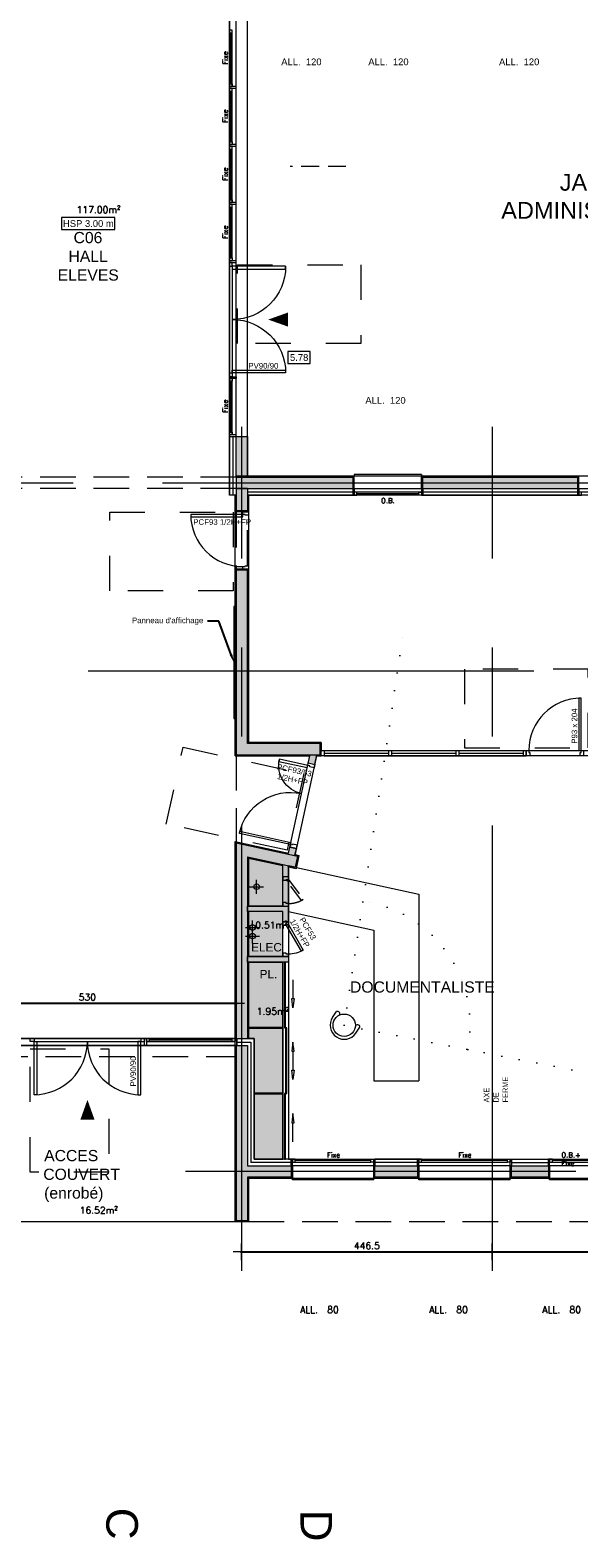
# Model space of a CAD drawing. Header units: metres. Extents: x 7788 to 81588, y -12566 to 39820.
# Tile 9 of 16: x 52451 to 62219, y -12566 to 14314. Entities that reach past the tile are written whole.
import ezdxf
from ezdxf import colors
from ezdxf.entities.mleader import LeaderData, LeaderLine
from ezdxf.enums import TextEntityAlignment as Align
from ezdxf.math import Vec2, Vec3

# ---------------------------------------------------------------- set-up
doc = ezdxf.new("R2010")
doc.units = ezdxf.units.M
doc.header["$LTSCALE"] = 50
for name, pattern in [('AXES', [50.8, 31.75, -6.35, 6.35, -6.35]), ('CACHE', [9.525, 6.35, -3.175]), ('INTERROMPU', [19.05, 12.7, -6.35]), ('PLURIELLE', [0.5, 0.25, -0.25]), ('POINTILLE', [6.35, 0, -6.35])]:
    doc.linetypes.add(name, pattern=pattern)
doc.layers.get('0').update_dxf_attribs({"lineweight": 0})
doc.layers.get('DefPoints').update_dxf_attribs({"lineweight": 0})
for name, color, linetype, lineweight in [('0_13 - Appareillage', 150, 'Continuous', 0), ('C-COUPES', 10, 'Continuous', 0), ('D-CLDIST', 3, 'Continuous', 0), ('D-CLDOUB', 2, 'Continuous', 0), ('D-ISOLAT', 104, 'Continuous', 0), ('E-ECLAIRAGE+ALIM. ELEC', 11, 'Continuous', 0), ('E-MOBIL', 43, 'Continuous', 0), ('F-FANCE TELECOM', 112, 'FT', 0), ('H-CLOISON', 20, 'Continuous', 0), ('H-FXPLAF', 6, 'Continuous', 0), ('H-PAROIS', 9, 'Continuous', 0), ('O-MENUISEXT', 1, 'Continuous', 0), ('O-MENUISINT', 6, 'Continuous', 0), ('P-PLAF. PLACO', 60, 'Continuous', 0), ('P-PLOMBERIE', 5, 'ELECTRICITE', 0), ('R-ACCESSIBILITE PMR', 202, 'Continuous', 0), ('R-COT50', 7, 'Continuous', 0), ('R-TEXTE1', 7, 'Continuous', 0), ('R-TEXTE2', 1, 'Continuous', 0), ('S-AXESTR', 1, 'AXES', 0), ('S-ELTVUS', 195, 'Continuous', 0), ('S-MACON', 4, 'Continuous', 0), ('S-POUTRE', 8, 'INTERROMPU', 0), ('T-DIVERS', 52, 'Continuous', 0), ('T-TEXTE SURFACE', 31, 'Continuous', 0), ('V-ENDUIT', 3, 'Continuous', 0)]:
    doc.layers.add(name, color=color, linetype=linetype, lineweight=lineweight)
doc.layers.add('SU-SURHAB', color=21, linetype='Continuous', lineweight=0, plot=False)
doc.layers.add('SU-SURHOB', color=225, linetype='Continuous', lineweight=0, plot=False)
doc.styles.add('AAP Fort', font='swiss.ttf')
doc.styles.add('Cotation', font='Romans.shx')
doc.styles.add('TEXTE', font='ARIALN.TTF')
doc.linetypes.add('ELE', pattern='A,12.7,-5.08,["ELE",Standard,S=2.54,R=0,X=-2.54,Y=-1.27],-6.35', length=24.13)
doc.linetypes.add('ELECTRICITE', pattern='A,12.7,-5.08,["EL",Standard,S=2.54,R=0,X=-2.54,Y=-1.27],-5.08', length=22.86)
doc.linetypes.add('FT', pattern='A,12.7,-5.08,["FT",Standard,S=2.54,R=0,X=-2.54,Y=-1.27],-5.08', length=22.86)
doc.linetypes.add('ISOLATION', pattern='A,0.00254,-2.54,[134,ltypeshp.shx,S=2.54,R=0,X=-2.54,Y=0],-5.08,[134,ltypeshp.shx,S=2.54,R=180,X=2.54,Y=0],-2.54', length=10.16254)
doc.dimstyles.new('COT50', dxfattribs={"dimscale": 0, "dimtxt": 120, "dimasz": 10, "dimexe": 1.25, "dimexo": 0.625, "dimgap": 50, "dimtad": 1, "dimdec": 1, "dimlfac": 0.1, "dimrnd": 0.5, "dimdsep": 46, "dimtxsty": 'Cotation', "dimblk1": 'POINTCOT', "dimblk2": 'POINTCOT', "dimsah": 1, "dimcen": 150, "dimse1": 1, "dimse2": 1, "dimadec": 0, "dimazin": 0, "dimtfac": 1, "dimtdec": 1, "dimtix": 1, "dimtmove": 2, "dimatfit": 3, "dimldrblk": 'POINTCOT', "dimfxl": 1, "dimtolj": 1, "dimarcsym": 0})

# ---------------------------------------------------------------- blocks, each defined once
blk = doc.blocks.new('Pext_140')
for points in [[(-197, 0), (-192, 0), (-192, 95), (-197, 95)], [(-7, 0), (-12, 0), (-12, 95), (-7, 95)], [(-204, -5), (-197, -5), (-197, 0), (-204, 0)], [(0, -5), (-7, -5), (-7, 0), (0, 0)]]:
    blk.add_lwpolyline(points, close=True)
for centre, start, end in [((-197, 0), 0, 90), ((-7, 0), 90, 180)]:
    blk.add_arc(centre, 95, start, end)
blk = doc.blocks.new('Pint_Cloison10_93')
for points in [[(-8.5, 0), (-4.5, 0), (-4.5, 93), (-8.5, 93)], [(-96, -10), (-102, -10), (-102, 0), (-97.5, 0), (-97.5, -4), (-96, -4)]]:
    blk.add_lwpolyline(points, close=True)
blk.add_lwpolyline([(0, -10), (-6, -10), (-6, -4), (-4.5, -4), (-4.5, 0), (0, 0), (0, -10)])
at = {"ltscale": 25}
blk.add_arc((-4.5, 0), 93, 90, 180, dxfattribs=at)
blk = doc.blocks.new('Pint_Cloison12_93+53')
for points in [[(-8.5, 0), (-4.5, 0), (-4.5, 93), (-8.5, 93)], [(-145, 0), (-149, 0), (-149, 51.5), (-145, 51.5)]]:
    blk.add_lwpolyline(points, close=True)
for points in [[(-153.5, -12), (-147.5, -12), (-147.5, -4), (-149, -4), (-149, 0), (-153.5, 0), (-153.5, -12)], [(0, -12), (-6, -12), (-6, -4), (-4.5, -4), (-4.5, 0), (0, 0), (0, -12)]]:
    blk.add_lwpolyline(points)
for centre, radius, start, end in [((-4.5, 0), 93, 90, 180), ((-149, 0), 51.5, 0, 90)]:
    blk.add_arc(centre, radius, start, end)
blk = doc.blocks.new('Pint_Cloison10_53')
for points in [[(-6.5, -3.5), (-4.5, 0), (-50.4, 26.5), (-52.4, 23)], [(-56, -10), (-62, -10), (-62, 0), (-57.5, 0), (-57.5, -4), (-56, -4)]]:
    blk.add_lwpolyline(points, close=True)
blk.add_lwpolyline([(0, -10), (-6, -10), (-6, -4), (-4.5, -4), (-4.5, 0), (0, 0), (0, -10)])
blk.add_arc((-4.5, 0), 53, 150, 180)
blk = doc.blocks.new('D-FLECH3')
for p, q in [((-50.1, 0), (-33.6, 2.1)), ((-33.6, -2.1), (-50.1, 0)), ((-33.6, 2.1), (-33.6, -2.1)), ((0, 0), (-33.6, 0))]:
    blk.add_line(p, q)
blk = doc.blocks.new('POINTCOT')
for p, q in [((0, 15), (0, -15)), ((-15, 0), (15, 0))]:
    blk.add_line(p, q)
at = {"const_width": 2.5}
blk.add_lwpolyline([(-1.3, 0, 1), (1.3, 0, 1)], format="xyb", close=True, dxfattribs=at)
blk = doc.blocks.new('*D380')
at = {"color": 0, "lineweight": -2}
blk.add_line((56224, -7468), (60667, -7468), dxfattribs=at)
at = {"layer": 'DefPoints', "color": 0}
for p in [(56214, -7343), (60677, -7343), (60677, -7468)]:
    blk.add_point(p, dxfattribs=at)
at = {"color": 0, "lineweight": -2, "xscale": 10, "yscale": 10, "zscale": 10, "rotation": 180}
blk.add_blockref('POINTCOT', (56214, -7468), dxfattribs=at)
at = {"color": 0, "lineweight": -2, "xscale": 10, "yscale": 10, "zscale": 10}
blk.add_blockref('POINTCOT', (60677, -7468), dxfattribs=at)
at = {"color": 0, "insert": (58445, -7358), "char_height": 120, "attachment_point": 5, "style": 'Cotation'}
blk.add_mtext('\\A1;446.5', dxfattribs=at)
blk = doc.blocks.new('*D381')
at = {"color": 0, "lineweight": -2}
blk.add_line((60687, -7468), (65038, -7468), dxfattribs=at)
at = {"layer": 'DefPoints', "color": 0}
for p in [(65048, -4739), (60677, -7343), (65048, -7468)]:
    blk.add_point(p, dxfattribs=at)
at = {"color": 0, "lineweight": -2, "xscale": 10, "yscale": 10, "zscale": 10, "rotation": 180}
blk.add_blockref('POINTCOT', (60677, -7468), dxfattribs=at)
at = {"color": 0, "lineweight": -2, "xscale": 10, "yscale": 10, "zscale": 10}
blk.add_blockref('POINTCOT', (65048, -7468), dxfattribs=at)
at = {"color": 0, "insert": (62862, -7358), "char_height": 120, "attachment_point": 5, "style": 'Cotation'}
blk.add_mtext('\\A1;437', dxfattribs=at)
blk = doc.blocks.new('*D638')
at = {"layer": 'DefPoints', "color": 0}
for p in [(56119, -3036), (50819, -3666), (56119, -3666)]:
    blk.add_point(p, dxfattribs=at)
at = {"layer": 'R-COT50', "color": 0, "lineweight": -2}
blk.add_line((50829, -3036), (56109, -3036), dxfattribs=at)
at = {"layer": 'R-COT50', "color": 0, "lineweight": -2, "xscale": 10, "yscale": 10, "zscale": 10, "rotation": 180}
blk.add_blockref('POINTCOT', (50819, -3036), dxfattribs=at)
at = {"layer": 'R-COT50', "color": 0, "lineweight": -2, "xscale": 10, "yscale": 10, "zscale": 10}
blk.add_blockref('POINTCOT', (56119, -3036), dxfattribs=at)
at = {"layer": 'R-COT50', "color": 0, "insert": (53469, -2926), "char_height": 120, "attachment_point": 5, "style": 'Cotation'}
blk.add_mtext('\\A1;530', dxfattribs=at)

msp = doc.modelspace()

# ---------------------------------------------------------------- hatches: boundary and pattern name
at = {"layer": 'H-CLOISON'}
h = msp.add_hatch(color=256, dxfattribs=at)
h.dxf.hatch_style = 1
h.paths.add_polyline_path([(57555.89, 1394.27), (57433.07, 1394.27), (57401.53, 1249.52), (57518.77, 1223.97)])
h.paths.add_polyline_path([(57191.95, -275.83), (57074.7, -250.28), (57047.02, -377.3), (57164.27, -402.85)])
h.paths.add_polyline_path([(57049.13, -582.45), (56949.13, -560.66), (56949.13, -781.14), (57049.13, -781.14)])
h.paths.add_polyline_path([(56319.13, -2203.58), (56319.13, -2303.58), (57049.13, -2303.58), (57049.13, -2203.58)])
h = msp.add_hatch(color=256, dxfattribs=at)
h.dxf.hatch_style = 1
h.paths.add_polyline_path([(57009.13, -1256.14), (57009.13, -1241.14), (56949.13, -1241.14), (56949.13, -1301.14), (57049.13, -1301.14), (57049.13, -1256.14)])
h.paths.add_polyline_path([(57049.13, -893.07), (57014.49, -846.14), (57049.13, -826.14), (57009.13, -826.14), (57009.13, -841.14), (56949.13, -841.14), (56949.13, -1241.14), (57009.13, -1241.14), (57009.13, -1256.14), (57049.13, -1256.14)])
h.paths.add_polyline_path([(57009.13, -826.14), (57049.13, -826.14), (57049.13, -781.14), (56949.13, -781.14), (56949.13, -841.14), (57009.13, -841.14)])
h = msp.add_hatch(color=256, dxfattribs=at)
h.dxf.hatch_style = 1
h.paths.add_polyline_path([(57049.13, -826.14), (57014.49, -846.14), (57049.13, -893.07)])
h = msp.add_hatch(color=256, dxfattribs=at)
h.dxf.hatch_style = 1
h.paths.add_polyline_path([(56949.13, -1401.14), (56949.13, -1583.58), (57049.13, -1583.58), (57049.13, -1301.14), (56949.13, -1301.14), (56319.13, -1301.14), (56319.13, -1401.14)])
at = {"layer": 'H-PAROIS'}
h = msp.add_hatch(color=158, dxfattribs=at)
h.dxf.hatch_style = 1
h.paths.add_polyline_path([(56319.13, 7069.27), (56119.13, 7069.27), (56119.13, 6364.27), (56319.13, 6364.27)])
h = msp.add_hatch(color=158, dxfattribs=at)
h.dxf.hatch_style = 1
h.paths.add_polyline_path([(56119.13, 6344.27), (56119.13, 6144.27), (58199.13, 6144.27), (58199.13, 6344.27)])
h = msp.add_hatch(color=158, dxfattribs=at)
h.dxf.hatch_style = 1
h.paths.add_polyline_path([(59439.13, 6344.27), (59439.13, 6144.27), (62199.13, 6144.27), (62199.13, 6344.27)])
h = msp.add_hatch(color=158, dxfattribs=at)
h.dxf.hatch_style = 1
h.paths.add_polyline_path([(56119.13, 5744.27), (56319.13, 5744.27), (56319.13, 6144.27), (56119.13, 6144.27)])
h = msp.add_hatch(color=158, dxfattribs=at)
h.dxf.hatch_style = 1
h.paths.add_polyline_path([(56119.13, 1394.27), (57614.27, 1394.27), (57614.27, 1594.27), (56319.13, 1594.27), (56319.13, 4684.27), (56119.13, 4684.27)])
h = msp.add_hatch(color=158, dxfattribs=at)
h.dxf.hatch_style = 1
h.paths.add_polyline_path([(56319.13, -423.38), (57170.54, -608.91), (57213.12, -413.5), (56119.13, -175.1), (56119.13, -3665.73), (56319.13, -3665.73)])
h = msp.add_hatch(color=158, dxfattribs=at)
h.dxf.hatch_style = 1
h.paths.add_polyline_path([(56319.13, -3785.73), (56119.13, -3785.73), (56119.13, -6905.73), (56319.13, -6905.73), (56319.13, -6135.73), (57099.13, -6135.73), (57099.13, -5935.73), (56319.13, -5935.73)])
h = msp.add_hatch(color=158, dxfattribs=at)
h.dxf.hatch_style = 1
h.paths.add_polyline_path([(58589.13, -5935.73), (58589.13, -6135.73), (59349.13, -6135.73), (59349.13, -5935.73)])
h = msp.add_hatch(color=158, dxfattribs=at)
h.dxf.hatch_style = 1
h.paths.add_polyline_path([(61679.12, -6135.73), (61679.12, -5935.73), (61019.12, -5935.73), (61019.12, -6135.73)])
at = {"layer": 'P-PLAF. PLACO'}
h = msp.add_hatch(color=253, dxfattribs=at)
h.dxf.hatch_style = 1
h.paths.add_polyline_path([(56949.13, -1301.14), (56949.13, -581.13), (56339.13, -448.2), (56339.13, -1301.14)])
h = msp.add_hatch(color=253, dxfattribs=at)
h.dxf.hatch_style = 1
h.paths.add_polyline_path([(56339.13, -2203.58), (56949.13, -2203.58), (56949.13, -1401.14), (56339.13, -1401.14)])
h = msp.add_hatch(color=253, dxfattribs=at)
h.dxf.hatch_style = 1
h.paths.add_polyline_path([(56339.13, -3665.73), (56439.13, -3665.73), (56439.13, -5815.73), (56949.13, -5815.73), (56949.13, -2303.58), (56339.13, -2303.58)])

# ---------------------------------------------------------------- linework, layer by layer
at = {"layer": '0_13 - Appareillage'}
for p in [(56949.13, -3474.29), (56949.13, -4645.01)]:
    msp.add_point(p, dxfattribs=at)
at = {"layer": 'D-CLDIST'}
for p, q in [((57401.53, 1249.52), (57433.07, 1394.27)), ((57433.07, 1394.27), (57555.89, 1394.27)), ((57518.77, 1223.97), (57555.89, 1394.27)), ((57401.53, 1249.52), (57518.77, 1223.97)), ((57047.02, -377.3), (57074.7, -250.28)), ((57191.95, -275.83), (57074.7, -250.28)), ((57047.02, -377.3), (57164.27, -402.85)), ((57164.27, -402.85), (57191.95, -275.83)), ((56949.13, -1301.14), (56949.13, -560.66)), ((56949.13, -560.66), (57049.13, -582.45)), ((57049.13, -1583.58), (57049.13, -582.45)), ((56949.13, -1301.14), (56319.13, -1301.14)), ((56319.13, -1401.14), (56319.13, -1301.14)), ((56949.13, -1401.14), (56319.13, -1401.14)), ((56949.13, -1583.58), (56949.13, -1401.14)), ((56949.13, -1583.58), (57049.13, -1583.58)), ((57049.13, -2203.58), (56319.13, -2203.58)), ((56319.13, -2303.58), (56319.13, -2203.58)), ((57049.13, -2303.58), (56319.13, -2303.58)), ((57049.13, -2203.58), (57049.13, -2303.58))]:
    msp.add_line(p, q, dxfattribs=at)
at = {"layer": 'D-CLDOUB'}
for p, q in [((55999.13, 7069.27), (55999.13, 6024.27)), ((56119.13, 6024.27), (55999.13, 6024.27)), ((56099.13, 6024.27), (56099.13, 5724.27)), ((56319.13, 6024.27), (58219.13, 6024.27)), ((56339.13, 6024.27), (56339.13, 5724.27)), ((59419.13, 6024.27), (62219.13, 6024.27)), ((56339.13, 5724.27), (56099.13, 5724.27)), ((56339.13, 4704.27), (56099.13, 4704.27)), ((56099.13, 4704.27), (56099.13, 1374.27)), ((56339.13, 1614.27), (56339.13, 4704.27)), ((57634.27, 1614.27), (56339.13, 1614.27)), ((57634.27, 1374.27), (57634.27, 1614.27)), ((56099.13, 1374.27), (57428.71, 1374.27)), ((57551.53, 1374.27), (57634.27, 1374.27)), ((56099.13, -150.27), (56099.13, -3665.73)), ((56099.13, -150.27), (57051.28, -357.76)), ((56339.13, -448.2), (56339.13, -1301.14)), ((56339.13, -448.2), (56949.13, -581.13)), ((57168.52, -383.31), (57236.92, -398.21)), ((57236.92, -398.21), (57185.82, -632.71)), ((57049.13, -602.92), (57185.82, -632.71)), ((56339.13, -1401.14), (56339.13, -2203.58)), ((56339.13, -2303.58), (56339.13, -3665.73)), ((56319.13, -3665.73), (56439.13, -3665.73)), ((56439.13, -3665.73), (56439.13, -5815.73)), ((57099.13, -5815.73), (56439.13, -5815.73)), ((59349.13, -5815.73), (58589.13, -5815.73)), ((61019.12, -5815.73), (61679.12, -5815.73))]:
    msp.add_line(p, q, dxfattribs=at)
at = {"layer": 'D-ISOLAT', "color": 32, "linetype": 'ISOLATION'}
for p, q in [((56059.13, 7069.27), (56059.13, 6024.27)), ((56337.8, 6084.27), (58199.13, 6084.27)), ((59439.13, 6084.27), (62199.13, 6084.27)), ((56129.13, -3725.73), (56379.13, -3725.73)), ((56379.13, -3725.73), (56379.13, -5875.73)), ((57099.13, -5875.73), (56379.13, -5875.73)), ((59349.13, -5875.73), (58589.13, -5875.73)), ((61019.12, -5875.73), (61679.12, -5875.73))]:
    msp.add_line(p, q, dxfattribs=at)
at = {"layer": 'E-ECLAIRAGE+ALIM. ELEC', "linetype": 'ELE', "ltscale": 3}
for p, q in [((56408.96, -1809.27), (56408.96, -1559.27)), ((56283.96, -1684.27), (56533.96, -1684.27))]:
    msp.add_line(p, q, dxfattribs=at)
msp.add_circle((56408.96, -1684.27), 50, dxfattribs=at)
at = {"layer": 'E-MOBIL', "linetype": 'POINTILLE'}
for q in [(59118.39, 3721.71), (65138.3, -4813.94)]:
    msp.add_line((58042.59, -3427.67), q, dxfattribs=at)
at = {"layer": 'E-MOBIL'}
for p, q in [((57049.13, -1401.23), (57049.13, -602.92)), ((57049.13, -602.92), (57185.82, -632.71)), ((57185.82, -632.71), (57190.08, -613.17)), ((57190.08, -613.17), (59369.13, -1088.02)), ((59369.13, -1088.02), (59369.13, -4415.73)), ((57049.13, -1401.23), (58569.13, -1732.46)), ((58569.13, -1732.46), (58569.13, -4415.73)), ((57835.04, -3288.3), (57904.72, -3184.52)), ((58250.14, -3567.03), (58319.82, -3463.26)), ((58569.13, -4415.73), (59369.13, -4415.73))]:
    msp.add_line(p, q, dxfattribs=at)
msp.add_circle((58042.59, -3427.67), 200, dxfattribs=at)
at = {"layer": 'E-MOBIL', "linetype": 'POINTILLE'}
msp.add_arc((58042.59, -3427.67), 2242.06, 348.945511, 81.442564, dxfattribs=at)
at = {"layer": 'E-MOBIL'}
for centre, radius, start, end in [((57924.33, -3219.11), 39.75, 299.55426, 119.55426), ((58042.59, -3427.67), 250, 146.119311, 326.119311), ((58280.39, -3458.19), 39.75, 352.684362, 172.684362)]:
    msp.add_arc(centre, radius, start, end, dxfattribs=at)
at = {"layer": 'F-FANCE TELECOM', "linetype": 'Continuous'}
for p, q in [((56283.96, -1836.57), (56533.96, -1836.57)), ((56408.96, -1961.57), (56408.96, -1711.57))]:
    msp.add_line(p, q, dxfattribs=at)
msp.add_circle((56408.96, -1836.57), 50, dxfattribs=at)
at = {"layer": 'H-FXPLAF', "color": 32, "linetype": 'CACHE'}
msp.add_line((58071.2, 11885.66), (57078.55, 11885.66), dxfattribs=at)
at = {"layer": 'O-MENUISEXT', "ltscale": 250}
for p, q in [((56024.13, 14264.27), (56024.13, 13359.27)), ((56049.13, 13309.27), (56049.13, 14282.98)), ((56024.13, 13229.27), (56024.13, 12324.27)), ((56049.13, 12324.27), (56049.13, 13279.27)), ((56024.13, 12194.27), (56024.13, 11289.27)), ((56049.13, 11239.27), (56049.13, 12194.27)), ((56024.13, 11159.27), (56024.13, 10254.27)), ((56049.13, 10254.27), (56049.13, 11209.27)), ((56049.13, 10124.27), (56049.13, 9169.27)), ((56049.13, 9434.27), (56049.13, 8134.27)), ((56049.13, 9139.27), (56049.13, 8134.27)), ((56024.13, 7149.27), (56024.13, 8054.27)), ((56049.13, 7099.27), (56049.13, 8054.27)), ((58199.13, 6024.27), (58199.13, 6144.27)), ((59419.13, 6074.27), (58219.13, 6074.27)), ((59369.13, 6049.27), (58269.13, 6049.27)), ((59439.13, 6024.27), (59439.13, 6144.27)), ((62199.13, 6024.27), (62199.13, 6144.27)), ((63419.13, 6074.27), (62219.13, 6074.27)), ((54489.13, -3665.73), (56149.13, -3665.73)), ((54519.13, -3715.73), (56099.13, -3715.73)), ((56049.13, -3690.73), (54569.13, -3690.73))]:
    msp.add_line(p, q, dxfattribs=at)
at = {"layer": 'O-MENUISEXT'}
for p, q in [((58519.13, -5840.73), (57169.13, -5840.73)), ((57169.13, -5865.73), (58519.13, -5865.73)), ((60949.12, -5840.73), (59419.13, -5840.73)), ((59419.13, -5865.73), (60949.12, -5865.73)), ((62649.12, -5840.73), (61749.12, -5840.73)), ((61749.12, -5865.73), (62649.12, -5865.73))]:
    msp.add_line(p, q, dxfattribs=at)
at = {"layer": 'O-MENUISEXT', "ltscale": 250}
for points in [[(55999.13, 7069.27), (56119.13, 7069.27), (56119.13, 16414.27), (55999.13, 16414.27)], [(56049.13, 14314.27), (55999.13, 14314.27), (55999.13, 14264.27), (56049.13, 14264.27)], [(56049.13, 13309.27), (55999.13, 13309.27), (55999.13, 13359.27), (56049.13, 13359.27)], [(56119.13, 13309.27), (55999.13, 13309.27), (55999.13, 13279.27), (56119.13, 13279.27)], [(56049.13, 13279.27), (55999.13, 13279.27), (55999.13, 13229.27), (56049.13, 13229.27)], [(56049.13, 12274.27), (55999.13, 12274.27), (55999.13, 12324.27), (56049.13, 12324.27)], [(56119.13, 12274.27), (55999.13, 12274.27), (55999.13, 12244.27), (56119.13, 12244.27)], [(56049.13, 12244.27), (55999.13, 12244.27), (55999.13, 12194.27), (56049.13, 12194.27)], [(56049.13, 11239.27), (55999.13, 11239.27), (55999.13, 11289.27), (56049.13, 11289.27)], [(56119.13, 11239.27), (55999.13, 11239.27), (55999.13, 11209.27), (56119.13, 11209.27)], [(56049.13, 11209.27), (55999.13, 11209.27), (55999.13, 11159.27), (56049.13, 11159.27)], [(56049.13, 10204.27), (55999.13, 10204.27), (55999.13, 10254.27), (56049.13, 10254.27)], [(56119.13, 10204.27), (55999.13, 10204.27), (55999.13, 10174.27), (56119.13, 10174.27)], [(55999.13, 8134.27), (56119.13, 8134.27), (56119.13, 8104.27), (55999.13, 8104.27)], [(55999.13, 8104.27), (56049.13, 8104.27), (56049.13, 8054.27), (55999.13, 8054.27)], [(56049.13, 7099.27), (55999.13, 7099.27), (55999.13, 7149.27), (56049.13, 7149.27)], [(56119.13, 7099.27), (55999.13, 7099.27), (55999.13, 7069.27), (56119.13, 7069.27)], [(58199.13, 6144.27), (58219.13, 6144.27), (58219.13, 6024.27), (58199.13, 6024.27)], [(58199.13, 6144.27), (59439.13, 6144.27), (59439.13, 6024.27), (58199.13, 6024.27)], [(58219.13, 6024.27), (58269.13, 6024.27), (58269.13, 6074.27), (58219.13, 6074.27)], [(59419.13, 6024.27), (59369.13, 6024.27), (59369.13, 6074.27), (59419.13, 6074.27)], [(59439.13, 6144.27), (59419.13, 6144.27), (59419.13, 6024.27), (59439.13, 6024.27)], [(62199.13, 6144.27), (62219.13, 6144.27), (62219.13, 6024.27), (62199.13, 6024.27)], [(62199.13, 6144.27), (63439.13, 6144.27), (63439.13, 6024.27), (62199.13, 6024.27)], [(62219.13, 6024.27), (62269.13, 6024.27), (62269.13, 6074.27), (62219.13, 6074.27)], [(50809.12, -3785.73), (56129.13, -3785.73), (56129.13, -3665.73), (50809.12, -3665.73)], [(54489.13, -3785.73), (54489.13, -3665.73), (54519.13, -3665.73), (54519.13, -3785.73)], [(54519.13, -3665.73), (54569.13, -3665.73), (54569.13, -3715.73), (54519.13, -3715.73)], [(56049.13, -3665.73), (56099.13, -3665.73), (56099.13, -3715.73), (56049.13, -3715.73)], [(56099.13, -3785.73), (56099.13, -3665.73), (56129.13, -3665.73), (56129.13, -3785.73)]]:
    msp.add_lwpolyline(points, close=True, dxfattribs=at)
at = {"layer": 'O-MENUISEXT'}
for points in [[(57099.13, -5815.73), (57099.13, -5935.73), (57119.13, -5935.73), (57119.13, -5815.73)], [(58589.13, -5935.73), (57099.13, -5935.73), (57099.13, -5815.73), (58589.13, -5815.73)], [(57119.13, -5815.73), (57119.13, -5865.73), (57169.13, -5865.73), (57169.13, -5815.73)], [(58569.13, -5815.73), (58569.13, -5865.73), (58519.13, -5865.73), (58519.13, -5815.73)], [(58589.13, -5815.73), (58589.13, -5935.73), (58569.13, -5935.73), (58569.13, -5815.73)], [(59349.13, -5815.73), (59349.13, -5935.73), (59369.13, -5935.73), (59369.13, -5815.73)], [(61019.12, -5935.73), (59349.13, -5935.73), (59349.13, -5815.73), (61019.12, -5815.73)], [(59369.13, -5815.73), (59369.13, -5865.73), (59419.13, -5865.73), (59419.13, -5815.73)], [(60999.12, -5815.73), (60999.12, -5865.73), (60949.12, -5865.73), (60949.12, -5815.73)], [(61019.12, -5815.73), (61019.12, -5935.73), (60999.12, -5935.73), (60999.12, -5815.73)], [(61679.12, -5815.73), (61679.12, -5935.73), (61699.12, -5935.73), (61699.12, -5815.73)], [(62719.12, -5935.73), (61679.12, -5935.73), (61679.12, -5815.73), (62719.12, -5815.73)], [(61699.12, -5815.73), (61699.12, -5865.73), (61749.12, -5865.73), (61749.12, -5815.73)]]:
    msp.add_lwpolyline(points, close=True, dxfattribs=at)
at = {"layer": 'O-MENUISINT'}
for p, q in [((57684.27, 1474.27), (61284.27, 1474.27)), ((57684.27, 1424.27), (58834.27, 1424.27)), ((57684.27, 1374.27), (61284.27, 1374.27)), ((58884.27, 1424.27), (60034.27, 1424.27)), ((60084.27, 1424.27), (61234.27, 1424.27)), ((56949.13, -2303.58), (56949.13, -5815.73)), ((57049.13, -2303.58), (57049.13, -5815.73)), ((57127.75, -3726.39), (57107.03, -3891.49)), ((57148.46, -3891.49), (57127.75, -3726.39)), ((57107.03, -3891.49), (57148.46, -3891.49)), ((57127.75, -3891.49), (57127.75, -4227.81)), ((57127.75, -4392.92), (57107.03, -4227.81)), ((57107.03, -4227.81), (57148.46, -4227.81)), ((57148.46, -4227.81), (57127.75, -4392.92))]:
    msp.add_line(p, q, dxfattribs=at)
for points in [[(57634.27, 1474.27), (57684.27, 1474.27), (57684.27, 1374.27), (57634.27, 1374.27)], [(58834.27, 1474.27), (58884.27, 1474.27), (58884.27, 1374.27), (58834.27, 1374.27)], [(60034.27, 1474.27), (60084.27, 1474.27), (60084.27, 1374.27), (60034.27, 1374.27)], [(61234.27, 1474.27), (61284.27, 1474.27), (61284.27, 1374.27), (61234.27, 1374.27)], [(56979.13, -3474.29), (56999.13, -3474.29), (56999.13, -2303.58), (56979.13, -2303.58)], [(56339.13, -3469.29), (56339.13, -3479.29), (56939.13, -3479.29), (56939.13, -3469.29)], [(56999.13, -4645.01), (57019.13, -4645.01), (57019.13, -3474.29), (56999.13, -3474.29)], [(56439.13, -4640.01), (56439.13, -4650.01), (56939.13, -4650.01), (56939.13, -4640.01)], [(56979.13, -5815.73), (56999.13, -5815.73), (56999.13, -4645.01), (56979.13, -4645.01)]]:
    msp.add_lwpolyline(points, close=True, dxfattribs=at)
at = {"layer": 'O-MENUISINT', "linetype": 'CACHE'}
msp.add_lwpolyline([(56949.13, -781.14), (56949.13, -841.14), (57009.13, -841.14), (57009.13, -826.14), (57049.13, -826.14), (57049.13, -781.14), (56949.13, -781.14)], dxfattribs=at)
for points in [[(57014.49, -846.14), (57049.13, -826.14), (57314.13, -1185.13), (57279.49, -1205.13)], [(56949.13, -1241.14), (56949.13, -1301.14), (57049.13, -1301.14), (57049.13, -1256.14), (57009.13, -1256.14), (57009.13, -1241.14)]]:
    msp.add_lwpolyline(points, close=True, dxfattribs=at)
msp.add_arc((57049.13, -726.14), 530, 270, 300, dxfattribs=at)
at = {"layer": 'P-PLAF. PLACO', "color": 253}
for points in [[(56339.13, -1301.14), (56949.13, -1301.14), (56949.13, -581.13), (56339.13, -448.2), (56339.13, -1301.14)], [(56339.13, -2203.58), (56949.13, -2203.58), (56949.13, -1401.14), (56339.13, -1401.14), (56339.13, -2203.58)], [(56339.13, -2303.58), (56949.13, -2303.58), (56949.13, -5815.73), (56439.13, -5815.73), (56439.13, -3665.73), (56339.13, -3665.73), (56339.13, -2303.58)]]:
    msp.add_lwpolyline(points, dxfattribs=at)
at = {"layer": 'P-PLOMBERIE', "linetype": 'AXES', "ltscale": 0.5}
for p, q in [((56357.29, -957.59), (56607.29, -957.59)), ((56482.29, -1082.59), (56482.29, -832.59))]:
    msp.add_line(p, q, dxfattribs=at)
at = {"layer": 'P-PLOMBERIE', "linetype": 'Continuous', "ltscale": 3}
msp.add_circle((56482.29, -957.59), 50, dxfattribs=at)
at = {"layer": 'R-ACCESSIBILITE PMR', "linetype": 'PLURIELLE', "ltscale": 50}
for points in [[(58340.1, 10128.51), (58340.1, 8728.51), (56140.1, 8728.51), (56140.1, 10128.51), (58340.1, 10128.51)], [(56066.78, 5719.68), (56066.78, 4319.68), (53866.78, 4319.68), (53866.78, 5719.68), (56066.78, 5719.68)], [(60186.57, 2920.83), (60186.57, 1520.83), (62386.57, 1520.83), (62386.57, 2920.83), (60186.57, 2920.83)], [(57322.39, 1060.37), (57024.3, -307.53), (54874.75, 160.89), (55172.83, 1528.79), (57322.39, 1060.37)], [(52453.15, -3845.14), (53853.15, -3845.14), (53853.15, -6045.14), (52453.15, -6045.14), (52453.15, -3845.14)]]:
    msp.add_lwpolyline(points, dxfattribs=at)
at = {"layer": 'R-TEXTE1'}
for points in [[(53011.46, 10759.7), (53956.04, 10759.7), (53956.04, 10971.79), (53011.46, 10971.79)], [(57038.6, 8371.27), (57435.48, 8371.27), (57435.48, 8583.36), (57038.6, 8583.36)]]:
    msp.add_lwpolyline(points, close=True, dxfattribs=at)
at = {"layer": 'R-TEXTE2'}
for points in [[(56689.38, 9154.27, 0, 250, 0), (57039.38, 9154.27, 0, 0, 0)], [(53470.67, -4757.48, 0, 250, 0), (53470.67, -5107.48, 0, 0, 0)]]:
    msp.add_lwpolyline(points, format="xyseb", dxfattribs=at)
at = {"layer": 'S-AXESTR', "ltscale": 5}
for p, q in [((56219.13, -7805.73), (56219.13, 7244.27)), ((60681.63, -7805.73), (60681.63, 7244.27)), ((29404.13, 6244.27), (74869.13, 6244.27)), ((74869.13, -6035.73), (55219.13, -6035.73))]:
    msp.add_line(p, q, dxfattribs=at)
at = {"layer": 'S-AXESTR', "color": 252, "ltscale": 5}
msp.add_line((74119.13, 2886.54), (30149.13, 2886.54), dxfattribs=at)
at = {"layer": 'S-ELTVUS'}
for p, q in [((56049.13, 10054.27), (56049.13, 8254.27)), ((59419.13, 6394.27), (58219.13, 6394.27)), ((58219.13, 6394.27), (58219.13, 6364.27)), ((59419.13, 6394.27), (59419.13, 6364.27)), ((52519.13, -3715.73), (54419.13, -3715.73)), ((57119.13, -6185.73), (57119.13, -6155.73)), ((58569.13, -6185.73), (58569.13, -6155.73)), ((59369.13, -6185.73), (59369.13, -6155.73)), ((60999.12, -6185.73), (60999.12, -6155.73)), ((61699.12, -6185.73), (61699.12, -6155.73)), ((58569.13, -6185.73), (57119.13, -6185.73)), ((60999.12, -6185.73), (59369.13, -6185.73)), ((62699.12, -6185.73), (61699.12, -6185.73))]:
    msp.add_line(p, q, dxfattribs=at)
at = {"layer": 'S-MACON'}
for p, q in [((56119.13, 6364.27), (56119.13, 7069.27)), ((56119.13, 7069.27), (56319.13, 7069.27)), ((56319.13, 7069.27), (56319.13, 6364.27)), ((56319.13, 6364.27), (56119.13, 6364.27)), ((56119.13, 6344.27), (58199.13, 6344.27)), ((56119.13, 6344.27), (56119.13, 6144.27)), ((58199.13, 6144.27), (58199.13, 6344.27)), ((59439.13, 6344.27), (62199.13, 6344.27)), ((59439.13, 6144.27), (59439.13, 6344.27)), ((62199.13, 6144.27), (62199.13, 6344.27)), ((56119.13, 6144.27), (58199.13, 6144.27)), ((56119.13, 6144.27), (56119.13, 5744.27)), ((56319.13, 6144.27), (56119.13, 6144.27)), ((56319.13, 6144.27), (56319.13, 5744.27)), ((59439.13, 6144.27), (62199.13, 6144.27)), ((56319.13, 5744.27), (56119.13, 5744.27)), ((56319.13, 4684.27), (56119.13, 4684.27)), ((56119.13, 4684.27), (56119.13, 1394.27)), ((56319.13, 1594.27), (56319.13, 4684.27)), ((56119.13, 1394.27), (57614.27, 1394.27)), ((57614.27, 1594.27), (56319.13, 1594.27)), ((57614.27, 1394.27), (57614.27, 1594.27)), ((56119.13, -175.1), (56119.13, -3665.73)), ((56119.13, -175.1), (57213.12, -413.5)), ((56319.13, -423.38), (56319.13, -3665.73)), ((56319.13, -423.38), (57170.54, -608.91)), ((57213.12, -413.5), (57170.54, -608.91)), ((56119.13, -3665.73), (56319.13, -3665.73)), ((56119.13, -3785.73), (56119.13, -6905.73)), ((56119.13, -3785.73), (56319.13, -3785.73)), ((56319.13, -3785.73), (56319.13, -5935.73)), ((56319.13, -5935.73), (57099.13, -5935.73)), ((56319.13, -6135.73), (56319.13, -6905.73)), ((57099.13, -6135.73), (56319.13, -6135.73)), ((57099.13, -5935.73), (57099.13, -6135.73)), ((58589.13, -6135.73), (58589.13, -5935.73)), ((58589.13, -5935.73), (59349.13, -5935.73)), ((59349.13, -6135.73), (58589.13, -6135.73)), ((59349.13, -5935.73), (59349.13, -6135.73)), ((61019.12, -6135.73), (61019.12, -5935.73)), ((61019.12, -5935.73), (61679.12, -5935.73)), ((61679.12, -6135.73), (61019.12, -6135.73)), ((61679.12, -5935.73), (61679.12, -6135.73)), ((56119.13, -6905.73), (56319.13, -6905.73))]:
    msp.add_line(p, q, dxfattribs=at)
at = {"layer": 'S-POUTRE'}
for p, q in [((56319.13, 7069.27), (56319.13, 16414.27)), ((56119.13, 6344.27), (30149.13, 6344.27)), ((56119.13, 6144.27), (30149.13, 6144.27)), ((56119.13, 5724.27), (56119.13, 4704.27)), ((56319.13, 4764.27), (56319.13, 5664.27)), ((56119.13, 1394.27), (56119.13, -175.1)), ((50819.13, -3985.73), (56119.13, -3985.73)), ((50839.13, -6925.73), (56099.13, -6925.73)), ((56339.13, -6925.73), (73749.13, -6925.73))]:
    msp.add_line(p, q, dxfattribs=at)
at = {"layer": 'SU-SURHAB'}
for points in [[(50819.13, -3665.73), (56099.13, -3665.73), (56099.13, -150.27), (57051.28, -357.76), (57428.71, 1374.27), (56099.13, 1374.27), (56099.13, 6024.27), (55999.13, 6024.27), (55999.13, 17424.27), (56099.13, 17424.27), (56099.13, 18637.1), (54299.13, 18637.1), (54299.13, 17889.82), (54109.13, 17889.82), (54109.13, 18777.1), (50939.13, 18777.1), (50939.13, 3644.27), (50819.13, 3644.27)], [(56339.13, 1614.27), (57634.27, 1614.27), (57634.27, 1474.27), (69554.27, 1474.27), (69554.27, 6024.27), (56339.13, 6024.27)], [(73649.13, -5815.73), (73649.13, 1374.27), (62244.27, 1374.27), (57551.53, 1374.27), (57164.27, -402.85), (57213.12, -413.5), (57170.54, -608.91), (57049.13, -582.45), (57049.13, -1301.14), (57049.13, -1401.23), (57049.13, -5815.73)], [(56319.13, -2203.58), (56949.13, -2203.58), (56949.13, -1401.14), (56319.13, -1401.14)], [(56319.13, -3665.73), (56439.13, -3665.73), (56439.13, -5815.73), (56949.13, -5815.73), (56949.13, -2303.58), (56319.13, -2303.58)], [(50839.13, -6925.73), (56099.13, -6925.73), (56099.13, -3785.73), (50839.12, -3785.73)]]:
    msp.add_lwpolyline(points, close=True, dxfattribs=at)
msp.add_lwpolyline([(56339.13, -1301.14), (56949.13, -1301.14), (56949.13, -581.13), (56339.13, -448.2), (56339.13, -1301.14)], dxfattribs=at)
at = {"layer": 'SU-SURHOB'}
msp.add_lwpolyline([(50839.13, -3785.73), (56099.13, -3785.73), (56099.13, -6925.73), (56339.13, -6925.73), (56339.13, -6155.73), (73749.13, -6155.73), (73749.13, -6925.73), (73989.13, -6925.73), (73989.13, 6364.27), (56319.13, 6364.27), (56319.13, 17114.27), (79894.77, 17114.27), (79894.77, 28912.84), (73753.11, 28912.84), (74109.36, 31002.84), (44559.13, 31002.84)], dxfattribs=at)
at = {"layer": 'T-DIVERS'}
msp.add_lwpolyline([(56079.13, 2039.27), (56099.13, 2039.27), (56099.13, 4039.27), (56079.13, 4039.27)], close=True, dxfattribs=at)
at = {"layer": 'V-ENDUIT'}
for p, q in [((56319.13, 6364.27), (58219.13, 6364.27)), ((58219.13, 6144.27), (58219.13, 6364.27)), ((59419.13, 6364.27), (62219.13, 6364.27)), ((59419.13, 6144.27), (59419.13, 6364.27)), ((62219.13, 6144.27), (62219.13, 6364.27)), ((56099.13, -3785.73), (56099.13, -6925.73)), ((56339.13, -6155.73), (56339.13, -6925.73)), ((57119.13, -6155.73), (56339.13, -6155.73)), ((57119.13, -5935.73), (57119.13, -6155.73)), ((58569.13, -6155.73), (58569.13, -5935.73)), ((59369.13, -6155.73), (58569.13, -6155.73)), ((59369.13, -5935.73), (59369.13, -6155.73)), ((60999.12, -6155.73), (60999.12, -5935.73)), ((61699.12, -6155.73), (60999.12, -6155.73)), ((61699.12, -5935.73), (61699.12, -6155.73)), ((56099.13, -6925.73), (56339.13, -6925.73))]:
    msp.add_line(p, q, dxfattribs=at)

# ---------------------------------------------------------------- block references
at = {"layer": 'O-MENUISEXT', "yscale": 10, "zscale": 10}
for p, xscale, rotation in [((56049.13, 10174.27), -10, 269.9999999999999), ((52449.13, -3715.73), 10, 179.9999999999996)]:
    msp.add_blockref('Pext_140', p, dxfattribs=dict(at, xscale=xscale, rotation=rotation))
at = {"layer": 'O-MENUISINT', "yscale": 10, "zscale": 10}
for name, p, xscale, rotation in [('Pint_Cloison10_93', (56239.13, 5724.27), 10, 89.99999999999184), ('Pint_Cloison12_93+53', (57074.7, -250.28), -10, 77.70660338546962), ('Pint_Cloison10_53', (57049.13, -1583.58), -10, 269.9999999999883), ('D-FLECH3', (57127.75, -2615.08), 10, 90.00000000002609), ('D-FLECH3', (57127.75, -5504.23), -10, 89.99999999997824)]:
    msp.add_blockref(name, p, dxfattribs=dict(at, xscale=xscale, rotation=rotation))
at = {"layer": 'O-MENUISINT', "xscale": 10, "yscale": 10, "zscale": 10}
msp.add_blockref('Pint_Cloison10_93', (62304.27, 1474.27), dxfattribs=at)

# ---------------------------------------------------------------- texts
at = {"layer": 'C-COUPES', "style": 'AAP Fort'}
for tag, p in [('C', (54086.93, -12312.11)), ('D', (57544.62, -12347.24))]:
    msp.add_attdef(tag, text='A', height=562.5, rotation=270, dxfattribs=at).set_placement(p, align=Align.MIDDLE_CENTER)
at = {"layer": 'O-MENUISEXT', "insert": (56602.88, 8329.76), "char_height": 100, "width": 900, "attachment_point": 5, "style": 'AAP Fort'}
msp.add_mtext('PV90/90', dxfattribs=at)
at = {"layer": 'O-MENUISEXT', "insert": (54286.15, -4250.72), "char_height": 100, "width": 900, "attachment_point": 5, "rotation": 90, "style": 'AAP Fort'}
msp.add_mtext('PV90/90', dxfattribs=at)
at = {"layer": 'O-MENUISINT', "insert": (55869.44, 5544.22), "char_height": 100, "width": 1609.7149, "attachment_point": 5, "style": 'AAP Fort'}
msp.add_mtext('PCF93 1/2H+FP', dxfattribs=at)
at = {"layer": 'O-MENUISINT', "char_height": 100, "attachment_point": 5, "style": 'AAP Fort'}
for s, insert, width, rotation in [('P93 x 204', (62141.94, 1906.65), 1609.7149, 90), ('PCF93/53\\P1/2H+FP', (57137.67, 1036.99), 1609.7149, 347.706603), ('PCF53 \\P1/2H+FP', (57322.41, -1746.26), 1839.7246, 300.216845)]:
    msp.add_mtext(s, dxfattribs=dict(at, insert=insert, width=width, rotation=rotation))
at = {"layer": 'R-COT50', "char_height": 120, "width": 1968.5722, "attachment_point": 4, "style": 'Cotation'}
for s, insert in [('{\\fArial|b0|i0|c0|p34;\\W6.7572;  \\W1;ALL.  120}', (56291.68, 13748.15)), ('{\\fArial|b0|i0|c0|p34;\\W6.7572;  \\W1;ALL.  120}', (57841.68, 13748.15)), ('{\\fArial|b0|i0|c0|p34;\\W6.7572;  \\W1;ALL.  120}', (60169.33, 13748.15)), ('{\\fArial|b0|i0|c0|p34;\\W6.7572;  \\W1;ALL.  120}', (57789.31, 7712.68)), ('{\\W4.86905; }ALL.  80', (56855.56, -8497.92)), ('{\\W4.86905; }ALL.  80', (59154.3, -8497.92)), ('{\\W4.86905; }ALL.  80', (61169.29, -8497.92))]:
    msp.add_mtext(s, dxfattribs=dict(at, insert=insert))
at = {"layer": 'R-TEXTE1', "char_height": 90, "attachment_point": 1, "rotation": 90, "style": 'Cotation'}
for insert in [(55878.32, 13701.85), (55878.32, 12666.85), (55878.32, 11631.85), (55878.32, 10596.85), (55878.32, 7491.85)]:
    msp.add_mtext_dynamic_manual_height_columns('{\\W1;Fixe}', width=79.3871, gutter_width=12.5, heights=[0], dxfattribs=dict(at, insert=insert))
at = {"layer": 'R-TEXTE1', "char_height": 120, "attachment_point": 5, "rotation": 359.999997, "style": 'AAP Fort'}
for s, insert, width in [('HSP 3.00 m', (53486.78, 10865.74), 968.1421), ('5.78', (57239.88, 8477.32), 512.6868)]:
    msp.add_mtext(s, dxfattribs=dict(at, insert=insert, width=width))
at = {"layer": 'R-TEXTE1', "char_height": 90, "attachment_point": 1, "style": 'Cotation'}
for s, insert in [('{\\W1;O.B.}', (58698.17, 5971.17)), ('{\\W1;Fixe}', (57734.21, -5694.91)), ('{\\W1;Fixe}', (60074.21, -5694.91)), ('{\\W1;O.B.+ Fixe}', (61908.51, -5694.91))]:
    msp.add_mtext_dynamic_manual_height_columns(s, width=79.3871, gutter_width=12.5, heights=[0], dxfattribs=dict(at, insert=insert))
at = {"layer": 'R-TEXTE2', "attachment_point": 4, "style": 'AAP Fort'}
for s, insert, char_height, width in [('{\\fArial|b0|i0|c0|p34;\\W6.9738;   \\W1;JARDIN\\P\\W5.9875;  \\W1;ADMINISTRATION}', (59443.58, 11349.51), 300, 6340.0036), ('{\\fArial|b0|i0|c0|p34;\\W9.4269;    \\W1;C06\\P\\W9.1358;    \\W1;HALL \\P\\W8.5176;    \\W1;ELEVES}', (50296.58, 10281.4), 200, 6340.0036), ('{\\fArial|b0|i0|c0|p34;ELEC}', (56384.94, -2037.21), 150, 1684.1454), ('{\\fArial|b0|i0|c0|p34;PL.}', (56536.01, -2515.69), 150, 1684.1454), ('{\\fArial|b0|i0|c0|p34;DOCUMENTALISTE}', (58145.91, -2746.8), 200, 1684.1454), ('{\\fArial|b0|i0|c0|p34;\\W0.47414; \\W1;ACCES \\P{\\W0.217465; }COUVERT\\P{\\W0.421945; }(enrobé)}', (52663.61, -6114.2), 200, 1684.1454)]:
    msp.add_mtext(s, dxfattribs=dict(at, insert=insert, char_height=char_height, width=width))
at = {"layer": 'R-TEXTE2', "insert": (60527.53, -4803.21), "char_height": 100, "attachment_point": 1, "rotation": 90, "style": 'TEXTE'}
msp.add_mtext_dynamic_manual_height_columns('AXE DE FERME', width=152.6269, gutter_width=12.5, heights=[0], dxfattribs=at)
at = {"layer": 'T-TEXTE SURFACE', "char_height": 120, "attachment_point": 1, "style": 'Cotation'}
for s, insert in [('117.00m²', (53277.18, 11173.52)), ('0.51m²', (56458.87, -1580.92)), ('1.95m²', (56485.96, -3119.18)), ('16.52m²', (53332.44, -6665.91))]:
    msp.add_mtext(s, dxfattribs=dict(at, insert=insert))

# ---------------------------------------------------------------- dimensions: what is measured, and where the dimension line sits
for base, p1, p2, picture, middle in [((65047.61, -7467.79), (60676.76, -7342.65), (65047.61, -4738.77), '*D381', (62862.19, -7357.79)), ((60676.76, -7467.79), (56213.63, -7342.65), (60676.76, -7342.65), '*D380', (58445.2, -7357.79))]:
    dim = msp.add_linear_dim(base=base, p1=p1, p2=p2, dimstyle='COT50', override={"dimscale": 1})
    dim.commit()
    dim.dimension.update_dxf_attribs({"geometry": picture, "text_midpoint": middle})
at = {"layer": 'R-COT50'}
dim = msp.add_linear_dim(base=(56119.13, -3036.43), p1=(50819.13, -3665.73), p2=(56119.13, -3665.73), dimstyle='COT50', override={"dimscale": 1}, dxfattribs=at)
dim.commit()
dim.dimension.update_dxf_attribs({"geometry": '*D638', "text_midpoint": (53469.13, -2926.43)})

# ---------------------------------------------------------------- leaders
at = {"layer": 'R-TEXTE1'}
ml = msp.add_multileader_mtext('Standard', dxfattribs=at)
ml.set_content("Panneau d'affichage", color=256, style='AAP Fort')
ml.set_leader_properties()
ml.build(insert=Vec2(0, 0))
ml.multileader.update_dxf_attribs({"text_left_attachment_type": 2, "text_right_attachment_type": 2, "dogleg_length": 10, "arrow_head_size": 150})
ctx = ml.context
ctx.base_point, ctx.char_height, ctx.arrow_head_size, ctx.landing_gap_size, ctx.plane_origin = Vec3(54163, 3775.39), 100, 150, 100, Vec3(54429.59, 4735.78)
ctx.left_attachment, ctx.right_attachment = 2, 2
notes = []
notes.append((ctx, [(1, (1, 1, 0), (55807.17, 3775.39), (-1, 0), 199.29, [(0, [(56079.13, 3039.27)], 0, [])])]))
ctx.mtext.insert, ctx.mtext.rotation, ctx.mtext.flow_direction = Vec3(54263, 3841.27), 6.28318531, 5
for ctx, leaders in notes:
    for number, flags, end, landing, length, lines in leaders:
        leader = LeaderData()
        leader.index, (leader.has_last_leader_line, leader.has_dogleg_vector, leader.attachment_direction) = number, flags
        leader.last_leader_point, leader.dogleg_vector, leader.dogleg_length = Vec3(end), Vec3(landing), length
        for number, points, colour, breaks in lines:
            line = LeaderLine()
            line.index, line.vertices, line.color, line.breaks = number, Vec3.list(points), colors.encode_raw_color(colour), breaks
            leader.lines.append(line)
        ctx.leaders.append(leader)

doc.saveas('drawing.dxf')
